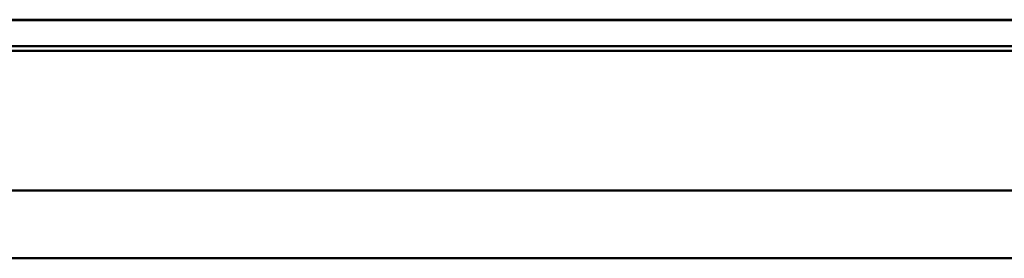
# Model space of a CAD drawing. Header units: inches. Extents: x 0.8 to 72.9, y -5.1 to 48.7.
# Tile 188 of 237: x 59.649 to 61.388, y 19.03 to 19.452. Entities that reach past the tile are written whole.
import ezdxf

# ---------------------------------------------------------------- set-up
doc = ezdxf.new("R2010")
doc.units = ezdxf.units.IN
doc.header["$MEASUREMENT"] = 0
doc.layers.add('Visible Edges(ROSSANSI)', color=7, linetype='Continuous', lineweight=50)
doc.layers.add('Visible Tangent Edges(ROSSANSI)', color=7, linetype='Continuous', lineweight=50)

msp = doc.modelspace()

# ---------------------------------------------------------------- linework, layer by layer
at = {"layer": 'Visible Edges(ROSSANSI)'}
for p, q in [((53.5762, 19.4519), (66.2733, 19.4519)), ((66.2733, 19.4511), (53.5762, 19.4511)), ((53.6353, 19.4051), (66.2733, 19.4051)), ((66.2733, 19.3967), (53.6353, 19.3967))]:
    msp.add_line(p, q, dxfattribs=at)
at = {"layer": 'Visible Tangent Edges(ROSSANSI)'}
for p, q in [((34.7945, 19.1504), (67.3045, 19.1504)), ((67.3045, 19.0304), (34.7945, 19.0304))]:
    msp.add_line(p, q, dxfattribs=at)

doc.saveas('drawing.dxf')
